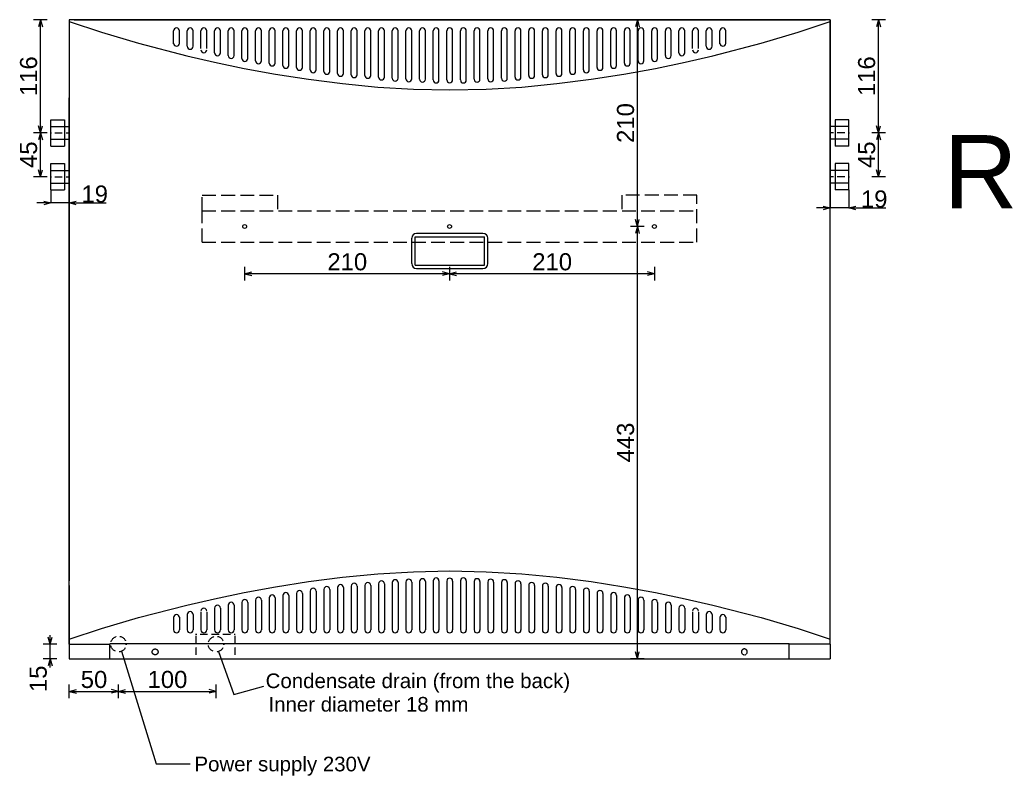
# Model space of a CAD drawing. Extents: x 9203 to 12394, y 1754 to 4522.
# Tile 3 of 5: x 9792 to 10801, y 2315 to 3091. Entities that reach past the tile are written whole.
import ezdxf

# ---------------------------------------------------------------- set-up
doc = ezdxf.new("R2010")
doc.units = 0
doc.header["$MEASUREMENT"] = 0
doc.linetypes.add('Achse', pattern=[11.5, 0, -4, 7.5, 0])
doc.linetypes.add('Hidden Line', pattern=[19.5611, 14.1111, -5.45])
for name, color, linetype in [('Desky', 7, 'Continuous'), ('Kóty délkové', 7, 'Continuous'), ('Nábytek a zařízení', 7, 'Continuous'), ('Oblouky a kružnice', 7, 'Continuous'), ('Popisky', 7, 'Continuous'), ('Střechy', 7, 'Continuous'), ('Textové bloky', 7, 'Continuous'), ('W_BETON_N2', 7, 'Continuous'), ('W_BETON_N4', 7, 'Continuous'), ('W_VERBLEND_N2', 7, 'Continuous'), ('Zdi', 7, 'Continuous'), ('Čáry', 7, 'Continuous')]:
    doc.layers.add(name, color=color, linetype=linetype)
doc.styles.add('GENERATED_STYLE_1', font='ARIAL.ttf')
doc.styles.get("Standard").update_dxf_attribs({"font": 'txt', "bigfont": 'BIGFONT.SHX'})
doc.dimstyles.new('Dimstyle_4D6', dxfattribs={"dimtxt": 17.5, "dimasz": 7.125, "dimexe": 0.18, "dimexo": 0, "dimgap": 0.09, "dimtad": 1, "dimdec": 0, "dimzin": 0, "dimdsep": 46, "dimtxsty": 'GENERATED_STYLE_1', "dimblk": 'ARROWHEAD_3', "dimblk1": 'ARROWHEAD_3', "dimblk2": 'ARROWHEAD_3', "dimcen": 0.09, "dimclrd": 7, "dimclre": 7, "dimclrt": 7, "dimazin": 0, "dimtfac": 1, "dimtdec": 4, "dimtmove": 0, "dimatfit": 0, "dimfxl": 1, "dimtolj": 1, "dimtzin": 0, "dimarcsym": 0})
doc.dimstyles.new('Dimstyle_703', dxfattribs={"dimtxt": 0.18, "dimasz": 9.12, "dimexe": 0.18, "dimexo": 0.0625, "dimgap": 0.09, "dimtad": 0, "dimtih": 1, "dimtoh": 1, "dimdec": 4, "dimzin": 0, "dimdsep": 46, "dimtxsty": 'Standard', "dimcen": 0.09, "dimadec": 0, "dimazin": 0, "dimtfac": 1, "dimtdec": 4, "dimtmove": 0, "dimatfit": 0, "dimldrblk": 'ARROWHEAD_5', "dimfxl": 1, "dimtolj": 1, "dimtzin": 0, "dimarcsym": 0})

# ---------------------------------------------------------------- blocks, each defined once
blk = doc.blocks.new('SPLINE_1', base_point=(9842.7, 3088.6))
at = {"layer": 'W_VERBLEND_N2', "color": 7, "linetype": 'Continuous'}
blk.add_lwpolyline([(9842.7, 3088.6), (9875.7, 3077.7), (9913.7, 3066.5), (9963.2, 3053.6), (9991.5, 3047.1), (10021.9, 3040.7), (10054.2, 3034.8), (10087.9, 3029.5), (10122.9, 3025.1), (10158.9, 3021.6), (10195.6, 3019.4), (10232.7, 3018.6), (10269.9, 3019.4), (10306.6, 3021.6), (10342.6, 3025.1), (10377.6, 3029.5), (10411.3, 3034.8), (10443.5, 3040.7), (10474, 3047.1), (10502.3, 3053.6), (10551.8, 3066.5), (10589.8, 3077.7), (10622.7, 3088.6)], dxfattribs=at)
blk = doc.blocks.new('SPLINE_2', base_point=(9842.7, 2455.6))
at = {"layer": 'W_VERBLEND_N2', "color": 7, "linetype": 'Continuous'}
blk.add_lwpolyline([(9842.7, 2455.6), (9875.7, 2466.5), (9913.7, 2477.7), (9963.2, 2490.6), (9991.5, 2497.1), (10021.9, 2503.5), (10054.2, 2509.4), (10087.9, 2514.7), (10122.9, 2519.1), (10158.9, 2522.6), (10195.6, 2524.8), (10232.7, 2525.6), (10269.9, 2524.8), (10306.6, 2522.6), (10342.6, 2519.1), (10377.6, 2514.7), (10411.3, 2509.4), (10443.5, 2503.5), (10474, 2497.1), (10502.3, 2490.6), (10551.8, 2477.7), (10589.8, 2466.5), (10622.7, 2455.6)], dxfattribs=at)
blk = doc.blocks.new('*D4')
at = {"layer": 'Kóty délkové', "color": 7, "linetype": 'Continuous'}
for p, q in [((10232.5, 2837.2), (10232.5, 2823.2)), ((10442.5, 2837.2), (10442.5, 2823.2)), ((10232.5, 2830.2), (10022.5, 2830.2)), ((10232.5, 2830.2), (10225.3, 2832.1)), ((10232.5, 2830.2), (10225.3, 2828.3)), ((10232.5, 2830.2), (10239.8, 2832.1)), ((10442.5, 2830.2), (10232.5, 2830.2)), ((10232.5, 2830.2), (10239.8, 2828.3)), ((10442.5, 2830.2), (10435.3, 2832.1)), ((10442.5, 2830.2), (10435.3, 2828.3))]:
    blk.add_line(p, q, dxfattribs=at)
at = {"layer": 'Kóty délkové', "color": 7, "style": 'GENERATED_STYLE_1', "oblique": 0}
blk.add_text('210', height=17.5, dxfattribs=at).set_placement((10317.3, 2833.7))
blk = doc.blocks.new('ARROWHEAD_3')
at = {"color": 0, "linetype": 'Continuous'}
blk.add_line((0, 0), (-1, 0), dxfattribs=at)
blk.add_lwpolyline([(-1, 0.2679), (0, 0), (-1, -0.2679)], dxfattribs=at)
blk = doc.blocks.new('*D6')
at = {"layer": 'Kóty délkové', "color": 7, "linetype": 'Continuous'}
for p, q in [((10022.5, 2837.2), (10022.5, 2823.2)), ((10022.5, 2830.2), (10029.8, 2832.1)), ((10232.5, 2830.2), (10022.5, 2830.2)), ((10022.5, 2830.2), (10029.8, 2828.3)), ((10232.5, 2830.2), (10225.3, 2832.1)), ((10232.5, 2830.2), (10225.3, 2828.3))]:
    blk.add_line(p, q, dxfattribs=at)
at = {"layer": 'Kóty délkové', "color": 7, "style": 'GENERATED_STYLE_1', "oblique": 0}
blk.add_text('210', height=17.5, dxfattribs=at).set_placement((10107.3, 2833.7))
blk = doc.blocks.new('*D17')
at = {"layer": 'Defpoints', "color": 0}
for p in [(9842.7, 3090.6), (9823.7, 2916.1), (9823.7, 2902.8)]:
    blk.add_point(p, dxfattribs=at)
at = {"layer": 'Kóty délkové', "color": 7, "linetype": 'Continuous', "lineweight": -2}
for p, q in [((9842.7, 3090.6), (9842.7, 2902.6)), ((9823.7, 2916.1), (9823.7, 2902.6)), ((9823.7, 2902.8), (9809.5, 2902.8)), ((9842.7, 2902.8), (9823.7, 2902.8)), ((9842.7, 2902.8), (9880.6, 2902.8)), ((9842.7, 2902.8), (9857, 2902.8))]:
    blk.add_line(p, q, dxfattribs=at)
at = {"layer": 'Kóty délkové', "color": 7, "lineweight": -2, "xscale": 7.124999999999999, "yscale": 7.124999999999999, "zscale": 7.124999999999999}
blk.add_blockref('ARROWHEAD_3', (9823.7, 2902.8), dxfattribs=at)
at = {"layer": 'Kóty délkové', "color": 7, "lineweight": -2, "xscale": 7.124999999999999, "yscale": 7.124999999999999, "zscale": 7.124999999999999, "rotation": 180}
blk.add_blockref('ARROWHEAD_3', (9842.7, 2902.8), dxfattribs=at)
at = {"layer": 'Kóty délkové', "color": 7, "linetype": 'Continuous', "insert": (9868.8, 2911.8), "char_height": 17.5, "attachment_point": 5, "style": 'GENERATED_STYLE_1'}
blk.add_mtext('\\A1;19', dxfattribs=at)
blk = doc.blocks.new('*D19')
at = {"layer": 'Kóty délkové', "color": 7, "linetype": 'Continuous'}
for p, q in [((9813.2, 2974.6), (9813.2, 3090.6)), ((9813.2, 2974.6), (9811.3, 2981.8)), ((9813.2, 2974.6), (9815.2, 2981.8)), ((9820.2, 2974.6), (9806.2, 2974.6)), ((9813.2, 2974.6), (9811.3, 2967.4)), ((9813.2, 2929.6), (9813.2, 2974.6)), ((9813.2, 2974.6), (9815.2, 2967.4)), ((9820.2, 2929.6), (9806.2, 2929.6)), ((9813.2, 2929.6), (9811.3, 2936.8)), ((9813.2, 2929.6), (9815.2, 2936.8))]:
    blk.add_line(p, q, dxfattribs=at)
at = {"layer": 'Kóty délkové', "color": 7, "style": 'GENERATED_STYLE_1', "oblique": 0}
blk.add_text('45', height=17.5, rotation=90, dxfattribs=at).set_placement((9809.7, 2938.6))
blk = doc.blocks.new('*D20')
at = {"layer": 'Kóty délkové', "color": 7, "linetype": 'Continuous'}
for p, q in [((9820.2, 3090.6), (9806.2, 3090.6)), ((9813.2, 3090.6), (9811.3, 3083.4)), ((9813.2, 2974.6), (9813.2, 3090.6)), ((9813.2, 3090.6), (9815.2, 3083.4)), ((9813.2, 2974.6), (9811.3, 2981.8)), ((9813.2, 2974.6), (9815.2, 2981.8))]:
    blk.add_line(p, q, dxfattribs=at)
at = {"layer": 'Kóty délkové', "color": 7, "style": 'GENERATED_STYLE_1', "oblique": 0}
blk.add_text('116', height=17.5, rotation=90, dxfattribs=at).set_placement((9809.7, 3012.3))
blk = doc.blocks.new('*D22')
at = {"layer": 'Kóty délkové', "color": 7, "linetype": 'Continuous'}
for p, q in [((10672.2, 2974.6), (10670.3, 2967.4)), ((10672.2, 2929.6), (10672.2, 2974.6)), ((10672.2, 2974.6), (10674.2, 2967.4)), ((10679.2, 2929.6), (10665.2, 2929.6)), ((10672.2, 2929.6), (10670.3, 2936.8)), ((10672.2, 2929.6), (10674.2, 2936.8))]:
    blk.add_line(p, q, dxfattribs=at)
at = {"layer": 'Kóty délkové', "color": 7, "style": 'GENERATED_STYLE_1', "oblique": 0}
blk.add_text('45', height=17.5, rotation=90, dxfattribs=at).set_placement((10668.7, 2938.6))
blk = doc.blocks.new('*D23')
at = {"layer": 'Kóty délkové', "color": 7, "linetype": 'Continuous'}
for p, q in [((10679.2, 3090.6), (10665.2, 3090.6)), ((10672.2, 3090.6), (10670.3, 3083.4)), ((10672.2, 2974.6), (10672.2, 3090.6)), ((10672.2, 3090.6), (10674.2, 3083.4)), ((10672.2, 2974.6), (10670.3, 2981.8)), ((10672.2, 2974.6), (10674.2, 2981.8)), ((10679.2, 2974.6), (10665.2, 2974.6)), ((10672.2, 2974.6), (10670.3, 2967.4)), ((10672.2, 2929.6), (10672.2, 2974.6)), ((10672.2, 2974.6), (10674.2, 2967.4))]:
    blk.add_line(p, q, dxfattribs=at)
at = {"layer": 'Kóty délkové', "color": 7, "style": 'GENERATED_STYLE_1', "oblique": 0}
blk.add_text('116', height=17.5, rotation=90, dxfattribs=at).set_placement((10668.7, 3012.3))
blk = doc.blocks.new('*D24')
at = {"layer": 'Defpoints', "color": 0}
for p in [(10622.7, 3090.6), (10641.7, 2916.1), (10622.7, 2897.7)]:
    blk.add_point(p, dxfattribs=at)
at = {"layer": 'Kóty délkové', "color": 7, "linetype": 'Continuous', "lineweight": -2}
for p, q in [((10622.7, 3090.6), (10622.7, 2897.5)), ((10641.7, 2916.1), (10641.7, 2897.5)), ((10622.7, 2897.7), (10608.5, 2897.7)), ((10641.7, 2897.7), (10622.7, 2897.7)), ((10641.7, 2897.7), (10679.6, 2897.7)), ((10641.7, 2897.7), (10656, 2897.7))]:
    blk.add_line(p, q, dxfattribs=at)
at = {"layer": 'Kóty délkové', "color": 7, "lineweight": -2, "xscale": 7.124999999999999, "yscale": 7.124999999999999, "zscale": 7.124999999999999}
blk.add_blockref('ARROWHEAD_3', (10622.7, 2897.7), dxfattribs=at)
at = {"layer": 'Kóty délkové', "color": 7, "lineweight": -2, "xscale": 7.124999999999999, "yscale": 7.124999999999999, "zscale": 7.124999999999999, "rotation": 180}
blk.add_blockref('ARROWHEAD_3', (10641.7, 2897.7), dxfattribs=at)
at = {"layer": 'Kóty délkové', "color": 7, "linetype": 'Continuous', "insert": (10667.8, 2906.7), "char_height": 17.5, "attachment_point": 5, "style": 'GENERATED_STYLE_1'}
blk.add_mtext('\\A1;19', dxfattribs=at)
blk = doc.blocks.new('*D36')
at = {"layer": 'Kóty délkové', "color": 7, "linetype": 'Continuous'}
for p, q in [((9823.1, 2450.6), (9821.2, 2457.8)), ((9823.1, 2450.6), (9823.1, 2459.7)), ((9823.1, 2450.6), (9825.1, 2457.8)), ((9830.1, 2450.6), (9816.1, 2450.6)), ((9823.1, 2435.6), (9823.1, 2450.6)), ((9830.1, 2435.6), (9816.1, 2435.6)), ((9823.1, 2435.6), (9821.2, 2428.4)), ((9823.1, 2426.5), (9823.1, 2435.6)), ((9823.1, 2435.6), (9825.1, 2428.4))]:
    blk.add_line(p, q, dxfattribs=at)
at = {"layer": 'Kóty délkové', "color": 7, "style": 'GENERATED_STYLE_1', "oblique": 0}
blk.add_text('15', height=17.5, rotation=90, dxfattribs=at).set_placement((9819.6, 2401.4))
blk = doc.blocks.new('*D38')
at = {"layer": 'Kóty délkové', "color": 7, "linetype": 'Continuous'}
for p, q in [((9842.7, 2395.1), (9842.7, 2409.1)), ((9842.7, 2402.1), (9850, 2404)), ((9842.7, 2402.1), (9893.2, 2402.1)), ((9842.7, 2402.1), (9850, 2400.2)), ((9893.2, 2402.1), (9886, 2404)), ((9893.2, 2402.1), (9886, 2400.2))]:
    blk.add_line(p, q, dxfattribs=at)
at = {"layer": 'Kóty délkové', "color": 7, "style": 'GENERATED_STYLE_1', "oblique": 0}
blk.add_text('50', height=17.5, dxfattribs=at).set_placement((9854.5, 2405.6))
blk = doc.blocks.new('*D39')
at = {"layer": 'Kóty délkové', "color": 7, "linetype": 'Continuous'}
for p, q in [((9842.7, 2402.1), (9893.2, 2402.1)), ((9893.2, 2402.1), (9886, 2404)), ((9893.2, 2402.1), (9886, 2400.2)), ((9893.2, 2395.1), (9893.2, 2409.1)), ((9893.2, 2402.1), (9900.5, 2404)), ((9893.2, 2402.1), (9993.2, 2402.1)), ((9893.2, 2402.1), (9900.5, 2400.2)), ((9993.2, 2402.1), (9986, 2404)), ((9993.2, 2402.1), (9986, 2400.2)), ((9993.2, 2395.1), (9993.2, 2409.1))]:
    blk.add_line(p, q, dxfattribs=at)
at = {"layer": 'Kóty délkové', "color": 7, "style": 'GENERATED_STYLE_1', "oblique": 0}
blk.add_text('100', height=17.5, dxfattribs=at).set_placement((9923, 2405.6))
blk = doc.blocks.new('*D41')
at = {"layer": 'Kóty délkové', "color": 7, "linetype": 'Continuous'}
for p, q in [((10425.1, 2878.6), (10425.1, 3090.6)), ((10432.1, 2878.6), (10418.1, 2878.6)), ((10425.1, 2878.6), (10423.2, 2885.8)), ((10425.1, 2878.6), (10423.2, 2871.4)), ((10425.1, 2878.6), (10427, 2885.8)), ((10425.1, 2435.6), (10425.1, 2878.6)), ((10425.1, 2878.6), (10427, 2871.4)), ((10425.1, 2435.6), (10423.2, 2442.8)), ((10425.1, 2435.6), (10427, 2442.8)), ((10432.1, 2435.6), (10418.1, 2435.6))]:
    blk.add_line(p, q, dxfattribs=at)
at = {"layer": 'Kóty délkové', "color": 7, "style": 'GENERATED_STYLE_1', "oblique": 0}
blk.add_text('443', height=17.5, rotation=90, dxfattribs=at).set_placement((10421.6, 2636.8))
blk = doc.blocks.new('*D42')
at = {"layer": 'Kóty délkové', "color": 7, "linetype": 'Continuous'}
for p, q in [((10432.1, 3090.6), (10418.1, 3090.6)), ((10425.1, 3090.6), (10423.2, 3083.4)), ((10425.1, 2878.6), (10425.1, 3090.6)), ((10425.1, 3090.6), (10427, 3083.4)), ((10425.1, 2878.6), (10423.2, 2885.8)), ((10425.1, 2878.6), (10427, 2885.8))]:
    blk.add_line(p, q, dxfattribs=at)
at = {"layer": 'Kóty délkové', "color": 7, "style": 'GENERATED_STYLE_1', "oblique": 0}
blk.add_text('210', height=17.5, rotation=90, dxfattribs=at).set_placement((10421.6, 2964.3))
blk = doc.blocks.new('ARROWHEAD_5')
at = {"color": 0, "linetype": 'Continuous'}
blk.add_line((0, 0), (-1, 0), dxfattribs=at)
blk.add_solid([(-1, 0.2679), (0, 0), (-1, -0.2679), (-1, 0.2679)], dxfattribs=at)
blk = doc.blocks.new('DIM_1', base_point=(10232.5, 2830.2))
at = {"layer": 'Kóty délkové', "color": 7, "linetype": 'Continuous'}
for p1, p2, picture, middle in [((10442.5, 2878.6), (10232.5, 2878.6), '*D4', (10324, 2842.4)), ((10232.5, 2878.6), (10022.5, 2878.6), '*D6', (10114, 2842.4))]:
    dim = blk.add_aligned_dim(p1=p1, p2=p2, distance=48.4, dimstyle='Dimstyle_4D6', dxfattribs=at)
    dim.commit()
    dim.dimension.update_dxf_attribs({"geometry": picture, "text_midpoint": middle})
blk = doc.blocks.new('DIM_9', base_point=(9813.2, 2974.6))
at = {"layer": 'Kóty délkové', "color": 7, "linetype": 'Continuous'}
dim = blk.add_aligned_dim(p1=(9823.7, 2929.6), p2=(9823.7, 2974.6), distance=10.5, dimstyle='Dimstyle_4D6', dxfattribs=at)
dim.commit()
dim.dimension.update_dxf_attribs({"geometry": '*D19', "text_midpoint": (9801, 2945.3), "text_rotation": 90})
dim = blk.add_linear_dim(base=(9813.2, 2974.6), p1=(9823.7, 2974.6), p2=(9842.7, 3090.6), angle=90, dimstyle='Dimstyle_4D6', dxfattribs=at)
dim.commit()
dim.dimension.update_dxf_attribs({"geometry": '*D20', "text_midpoint": (9801, 3019.1), "text_rotation": 90})
blk = doc.blocks.new('DIM_10', base_point=(10672.2, 2974.6))
at = {"layer": 'Kóty délkové', "color": 7, "linetype": 'Continuous'}
dim = blk.add_linear_dim(base=(10672.2, 2974.6), p1=(10641.7, 2974.6), p2=(10622.7, 3090.6), angle=90, dimstyle='Dimstyle_4D6', dxfattribs=at)
dim.commit()
dim.dimension.update_dxf_attribs({"geometry": '*D23', "text_midpoint": (10660, 3019.1), "text_rotation": 90})
dim = blk.add_aligned_dim(p1=(10641.7, 2929.6), p2=(10641.7, 2974.6), distance=-30.5, dimstyle='Dimstyle_4D6', dxfattribs=at)
dim.commit()
dim.dimension.update_dxf_attribs({"geometry": '*D22', "text_midpoint": (10660, 2945.3), "text_rotation": 90})
blk = doc.blocks.new('DIM_22', base_point=(9893.2, 2402.1))
at = {"layer": 'Kóty délkové', "color": 7, "linetype": 'Continuous'}
dim = blk.add_linear_dim(base=(9893.2174, 2402.0933), p1=(9842.7427, 2435.5996), p2=(9893.2174, 2450.5996), dimstyle='Dimstyle_4D6', dxfattribs=at)
dim.commit()
dim.dimension.update_dxf_attribs({"geometry": '*D38', "text_midpoint": (9861.2301, 2414.3433), "text_rotation": 360})
dim = blk.add_aligned_dim(p1=(9893.2, 2450.6), p2=(9993.2, 2450.6), distance=-48.5, dimstyle='Dimstyle_4D6', dxfattribs=at)
dim.commit()
dim.dimension.update_dxf_attribs({"geometry": '*D39', "text_midpoint": (9929.7, 2414.3)})
blk = doc.blocks.new('DIM_23', base_point=(10425.1, 2878.6))
at = {"layer": 'Kóty délkové', "color": 7, "linetype": 'Continuous'}
dim = blk.add_linear_dim(base=(10425.1, 2878.6), p1=(10622.7, 2435.6), p2=(10442.5, 2878.6), angle=90, dimstyle='Dimstyle_4D6', dxfattribs=at)
dim.commit()
dim.dimension.update_dxf_attribs({"geometry": '*D41', "text_midpoint": (10412.8, 2643.6), "text_rotation": 90})
dim = blk.add_linear_dim(base=(10425.1, 2878.6), p1=(10442.5, 2878.6), p2=(10622.7, 3090.6), angle=90, text='210', dimstyle='Dimstyle_4D6', dxfattribs=at)
dim.commit()
dim.dimension.update_dxf_attribs({"geometry": '*D42', "text_midpoint": (10412.8, 2984.6), "text_rotation": 90})

msp = doc.modelspace()

# ---------------------------------------------------------------- linework, layer by layer
at = {"layer": 'Desky', "color": 7, "linetype": 'Continuous'}
for p, q in [((9847.7, 3090.6), (10617.7, 3090.6)), ((9842.7, 2450.6), (9842.7, 2455.6)), ((10622.7, 2450.6), (10622.7, 2455.6)), ((9842.7, 2450.6), (9884.3, 2450.6)), ((10580.7, 2450.7), (10622.7, 2450.7))]:
    msp.add_line(p, q, dxfattribs=at)
at = {"layer": 'Nábytek a zařízení', "color": 7, "linetype": 'Continuous'}
for p, q in [((10580.7, 2450.7), (9884.3, 2450.7)), ((9967.7, 2435.6), (9968.1, 2435.6)), ((9968.1, 2435.6), (9969.3, 2435.6)), ((9969.3, 2435.6), (9971.1, 2435.6)), ((9971.1, 2435.6), (9973.6, 2435.6)), ((9973.6, 2435.6), (9976.7, 2435.6)), ((9976.7, 2435.6), (9980.2, 2435.6)), ((9980.2, 2435.6), (9984.2, 2435.6)), ((9984.2, 2435.6), (9988.4, 2435.6)), ((9988.4, 2435.6), (9992.7, 2435.6)), ((9992.7, 2435.6), (9997.1, 2435.6)), ((9997.1, 2435.6), (10001.3, 2435.6)), ((10001.3, 2435.6), (10005.2, 2435.6)), ((10005.2, 2435.6), (10008.8, 2435.6)), ((10008.8, 2435.6), (10011.9, 2435.6)), ((10011.9, 2435.6), (10014.4, 2435.6)), ((10014.4, 2435.6), (10016.2, 2435.6)), ((10016.2, 2435.6), (10017.4, 2435.6)), ((10017.4, 2435.6), (10017.7, 2435.6))]:
    msp.add_line(p, q, dxfattribs=at)
at = {"layer": 'Oblouky a kružnice', "color": 7, "linetype": 'Continuous'}
for centre in [(10022.5, 2878.6), (10232.5, 2878.6), (10442.5, 2878.6)]:
    msp.add_circle(centre, 2, dxfattribs=at)
at = {"layer": 'Oblouky a kružnice', "color": 7, "linetype": 'Achse'}
for centre in [(9893.2, 2450.6), (9993.2, 2450.6)]:
    msp.add_circle(centre, 8, dxfattribs=at)
at = {"layer": 'Střechy', "color": 7, "linetype": 'Continuous'}
for p, q in [((10622.7, 3090.6), (9842.7, 3090.6)), ((9842.7, 3090.6), (9842.7, 3010.6)), ((10622.7, 3010.6), (10622.7, 3090.6)), ((9842.7, 3003.5), (9842.7, 3010.6)), ((10622.7, 3003.5), (10622.7, 3010.6))]:
    msp.add_line(p, q, dxfattribs=at)
at = {"layer": 'W_BETON_N2', "color": 7, "linetype": 'Continuous'}
for p, q in [((9949.7, 3065.9), (9949.7, 3079.3)), ((9955.7, 3065.9), (9955.7, 3079.1)), ((9963.7, 3063.3), (9963.7, 3079.3)), ((9969.7, 3063.3), (9969.7, 3079.1)), ((9977.7, 3061), (9977.7, 3079.3)), ((9983.7, 3061), (9983.7, 3079.1)), ((9991.7, 3056.7), (9991.7, 3079.3)), ((9997.7, 3056.7), (9997.7, 3079.1)), ((10005.7, 3053.8), (10005.7, 3079.3)), ((10011.7, 3053.8), (10011.7, 3079.1)), ((10019.7, 3050.9), (10019.7, 3079.3)), ((10025.7, 3050.9), (10025.7, 3079.1)), ((10033.7, 3048.5), (10033.7, 3079.3)), ((10039.7, 3048.5), (10039.7, 3079.1)), ((10047.7, 3046.2), (10047.7, 3079.3)), ((10053.7, 3046.2), (10053.7, 3079.1)), ((10061.7, 3043.8), (10061.7, 3079.3)), ((10067.7, 3043.8), (10067.7, 3079.1)), ((10075.7, 3041.7), (10075.7, 3079.3)), ((10081.7, 3041.7), (10081.7, 3079.1)), ((10089.7, 3039.3), (10089.7, 3079.3)), ((10095.7, 3039.3), (10095.7, 3079.1)), ((10103.7, 3037.6), (10103.7, 3079.3)), ((10109.7, 3037.6), (10109.7, 3079.1)), ((10117.7, 3035.6), (10117.7, 3079.3)), ((10123.7, 3035.6), (10123.7, 3079.1)), ((10131.7, 3034.2), (10131.7, 3079.3)), ((10137.7, 3034.2), (10137.7, 3079.1)), ((10145.7, 3033.5), (10145.7, 3079.3)), ((10151.7, 3033.5), (10151.7, 3079.1)), ((10159.7, 3031.8), (10159.7, 3079.3)), ((10165.7, 3031.8), (10165.7, 3079.1)), ((10173.7, 3030.6), (10173.7, 3079.3)), ((10179.7, 3030.6), (10179.7, 3079.1)), ((10187.7, 3030), (10187.7, 3079.3)), ((10193.7, 3030), (10193.7, 3079.1)), ((10201.7, 3029.6), (10201.7, 3079.3)), ((10207.7, 3029.6), (10207.7, 3079.1)), ((10215.7, 3028.8), (10215.7, 3079.3)), ((10221.7, 3028.8), (10221.7, 3079.1)), ((10229.7, 3029), (10229.7, 3079.3)), ((10235.7, 3029), (10235.7, 3079.1)), ((10243.7, 3028.8), (10243.7, 3079.1)), ((10249.7, 3028.8), (10249.7, 3079.3)), ((10257.7, 3029.6), (10257.7, 3079.1)), ((10263.7, 3029.6), (10263.7, 3079.3)), ((10271.7, 3030), (10271.7, 3079.1)), ((10277.7, 3030), (10277.7, 3079.3)), ((10285.7, 3030.6), (10285.7, 3079.1)), ((10291.7, 3030.6), (10291.7, 3079.3)), ((10299.7, 3031.8), (10299.7, 3079.1)), ((10305.7, 3031.8), (10305.7, 3079.3)), ((10313.7, 3033.5), (10313.7, 3079.1)), ((10319.7, 3033.5), (10319.7, 3079.3)), ((10327.7, 3034.2), (10327.7, 3079.1)), ((10333.7, 3034.2), (10333.7, 3079.3)), ((10341.7, 3035.6), (10341.7, 3079.1)), ((10347.7, 3035.6), (10347.7, 3079.3)), ((10355.7, 3037.6), (10355.7, 3079.1)), ((10361.7, 3037.6), (10361.7, 3079.3)), ((10369.7, 3039.3), (10369.7, 3079.1)), ((10375.7, 3039.3), (10375.7, 3079.3)), ((10383.7, 3041.7), (10383.7, 3079.1)), ((10389.7, 3041.7), (10389.7, 3079.3)), ((10397.7, 3043.8), (10397.7, 3079.1)), ((10403.7, 3043.8), (10403.7, 3079.3)), ((10411.7, 3046.2), (10411.7, 3079.1)), ((10417.7, 3046.2), (10417.7, 3079.3)), ((10425.7, 3048.5), (10425.7, 3079.1)), ((10431.7, 3048.5), (10431.7, 3079.3)), ((10439.7, 3050.9), (10439.7, 3079.1)), ((10445.7, 3050.9), (10445.7, 3079.3)), ((10453.7, 3053.8), (10453.7, 3079.1)), ((10459.7, 3053.8), (10459.7, 3079.3)), ((10467.7, 3056.7), (10467.7, 3079.1)), ((10473.7, 3056.7), (10473.7, 3079.3)), ((10481.7, 3061), (10481.7, 3079.1)), ((10487.7, 3061), (10487.7, 3079.3)), ((10495.7, 3063.3), (10495.7, 3079.1)), ((10501.7, 3063.3), (10501.7, 3079.3)), ((10509.7, 3065.9), (10509.7, 3079.1)), ((10515.7, 3065.9), (10515.7, 3079.3)), ((10193.7, 2840.6), (10193.7, 2866.6)), ((10197.2, 2868.1), (10268.2, 2868.1)), ((10197.2, 2839.1), (10197.2, 2868.1)), ((10266.7, 2871.6), (10198.7, 2871.6)), ((10268.2, 2839.1), (10268.2, 2868.1)), ((10271.7, 2840.6), (10271.7, 2866.6)), ((10197.2, 2839.1), (10268.2, 2839.1)), ((10198.7, 2835.6), (10266.7, 2835.6)), ((10173.7, 2513.6), (10173.7, 2464.9)), ((10179.7, 2513.6), (10179.7, 2465.1)), ((10187.7, 2514.2), (10187.7, 2464.9)), ((10193.7, 2514.2), (10193.7, 2465.1)), ((10201.7, 2514.6), (10201.7, 2464.9)), ((10207.7, 2514.6), (10207.7, 2465.1)), ((10215.7, 2515.4), (10215.7, 2464.9)), ((10221.7, 2515.4), (10221.7, 2465.1)), ((10229.7, 2515.2), (10229.7, 2464.9)), ((10235.7, 2515.2), (10235.7, 2465.1)), ((10243.7, 2515.4), (10243.7, 2465.1)), ((10249.7, 2515.4), (10249.7, 2464.9)), ((10257.7, 2514.6), (10257.7, 2465.1)), ((10263.7, 2514.6), (10263.7, 2464.9)), ((10271.7, 2514.2), (10271.7, 2465.1)), ((10277.7, 2514.2), (10277.7, 2464.9)), ((10285.7, 2513.6), (10285.7, 2465.1)), ((10291.7, 2513.6), (10291.7, 2464.9)), ((10089.7, 2504.9), (10089.7, 2464.9)), ((10095.7, 2504.9), (10095.7, 2465.1)), ((10103.7, 2506.6), (10103.7, 2464.9)), ((10109.7, 2506.6), (10109.7, 2465.1)), ((10117.7, 2508.6), (10117.7, 2464.9)), ((10123.7, 2508.6), (10123.7, 2465.1)), ((10131.7, 2510), (10131.7, 2464.9)), ((10137.7, 2510), (10137.7, 2465.1)), ((10145.7, 2510.7), (10145.7, 2464.9)), ((10151.7, 2510.7), (10151.7, 2465.1)), ((10159.7, 2512.4), (10159.7, 2464.9)), ((10165.7, 2512.4), (10165.7, 2465.1)), ((10299.7, 2512.4), (10299.7, 2465.1)), ((10305.7, 2512.4), (10305.7, 2464.9)), ((10313.7, 2510.7), (10313.7, 2465.1)), ((10319.7, 2510.7), (10319.7, 2464.9)), ((10327.7, 2510), (10327.7, 2465.1)), ((10333.7, 2510), (10333.7, 2464.9)), ((10341.7, 2508.6), (10341.7, 2465.1)), ((10347.7, 2508.6), (10347.7, 2464.9)), ((10355.7, 2506.6), (10355.7, 2465.1)), ((10361.7, 2506.6), (10361.7, 2464.9)), ((10369.7, 2504.9), (10369.7, 2465.1)), ((10375.7, 2504.9), (10375.7, 2464.9)), ((10019.7, 2493.3), (10019.7, 2464.9)), ((10025.7, 2493.3), (10025.7, 2465.1)), ((10033.7, 2495.7), (10033.7, 2464.9)), ((10039.7, 2495.7), (10039.7, 2465.1)), ((10047.7, 2498), (10047.7, 2464.9)), ((10053.7, 2498), (10053.7, 2465.1)), ((10061.7, 2500.4), (10061.7, 2464.9)), ((10067.7, 2500.4), (10067.7, 2465.1)), ((10075.7, 2502.5), (10075.7, 2464.9)), ((10081.7, 2502.5), (10081.7, 2465.1)), ((10383.7, 2502.5), (10383.7, 2465.1)), ((10389.7, 2502.5), (10389.7, 2464.9)), ((10397.7, 2500.4), (10397.7, 2465.1)), ((10403.7, 2500.4), (10403.7, 2464.9)), ((10411.7, 2498), (10411.7, 2465.1)), ((10417.7, 2498), (10417.7, 2464.9)), ((10425.7, 2495.7), (10425.7, 2465.1)), ((10431.7, 2495.7), (10431.7, 2464.9)), ((10439.7, 2493.3), (10439.7, 2465.1)), ((10445.7, 2493.3), (10445.7, 2464.9)), ((9977.7, 2483.2), (9977.7, 2464.9)), ((9983.7, 2483.2), (9983.7, 2465.1)), ((9991.7, 2487.5), (9991.7, 2464.9)), ((9997.7, 2487.5), (9997.7, 2465.1)), ((10005.7, 2490.4), (10005.7, 2464.9)), ((10011.7, 2490.4), (10011.7, 2465.1)), ((10453.7, 2490.4), (10453.7, 2465.1)), ((10459.7, 2490.4), (10459.7, 2464.9)), ((10467.7, 2487.5), (10467.7, 2465.1)), ((10473.7, 2487.5), (10473.7, 2464.9)), ((10481.7, 2483.2), (10481.7, 2465.1)), ((10487.7, 2483.2), (10487.7, 2464.9)), ((9949.7, 2478.3), (9949.7, 2464.9)), ((9955.7, 2478.3), (9955.7, 2465.1)), ((9963.7, 2480.9), (9963.7, 2464.9)), ((9969.7, 2480.9), (9969.7, 2465.1)), ((10495.7, 2480.9), (10495.7, 2465.1)), ((10501.7, 2480.9), (10501.7, 2464.9)), ((10509.7, 2478.3), (10509.7, 2465.1)), ((10515.7, 2478.3), (10515.7, 2464.9))]:
    msp.add_line(p, q, dxfattribs=at)
at = {"layer": 'W_BETON_N4', "color": 7, "linetype": 'Continuous'}
for centre, radius, start, end in [((9952.7, 3079.1), 3, 0, 180), ((9966.7, 3079.1), 3, 0, 180), ((9980.7, 3079.1), 3, 0, 180), ((9994.7, 3079.1), 3, 0, 180), ((10008.7, 3079.1), 3, 0, 180), ((10022.7, 3079.1), 3, 0, 180), ((10036.7, 3079.1), 3, 0, 180), ((10050.7, 3079.1), 3, 0, 180), ((10064.7, 3079.1), 3, 0, 180), ((10078.7, 3079.1), 3, 0, 180), ((10092.7, 3079.1), 3, 0, 180), ((10106.7, 3079.1), 3, 0, 180), ((10120.7, 3079.1), 3, 0, 180), ((10134.7, 3079.1), 3, 0, 180), ((10148.7, 3079.1), 3, 0, 180), ((10162.7, 3079.1), 3, 0, 180), ((10176.7, 3079.1), 3, 0, 180), ((10190.7, 3079.1), 3, 0, 180), ((10204.7, 3079.1), 3, 0, 180), ((10218.7, 3079.1), 3, 0, 180), ((10232.7, 3079.1), 3, 0, 180), ((10246.7, 3079.1), 3, 0, 180), ((10260.7, 3079.1), 3, 0, 180), ((10274.7, 3079.1), 3, 0, 180), ((10288.7, 3079.1), 3, 0, 180), ((10302.7, 3079.1), 3, 0, 180), ((10316.7, 3079.1), 3, 0, 180), ((10330.7, 3079.1), 3, 0, 180), ((10344.7, 3079.1), 3, 0, 180), ((10358.7, 3079.1), 3, 0, 180), ((10372.7, 3079.1), 3, 0, 180), ((10386.7, 3079.1), 3, 0, 180), ((10400.7, 3079.1), 3, 0, 180), ((10414.7, 3079.1), 3, 0, 180), ((10428.7, 3079.1), 3, 0, 180), ((10442.7, 3079.1), 3, 0, 180), ((10456.7, 3079.1), 3, 0, 180), ((10470.7, 3079.1), 3, 0, 180), ((10484.7, 3079.1), 3, 0, 180), ((10498.7, 3079.1), 3, 0, 180), ((10512.7, 3079.1), 3, 0, 180), ((9952.7, 3066.4), 3, 180, 0), ((9966.7, 3063.3), 3, 180, 0), ((9980.7, 3059.8), 3, 180, 0), ((10484.7, 3059.8), 3, 180, 0), ((10498.7, 3063.3), 3, 180, 0), ((10512.7, 3066.4), 3, 180, 0), ((9994.7, 3056.7), 3, 180, 0), ((10008.7, 3053.8), 3, 180, 0), ((10022.7, 3050.9), 3, 180, 0), ((10036.7, 3048.5), 3, 180, 0), ((10428.7, 3048.5), 3, 180, 0), ((10442.7, 3050.9), 3, 180, 0), ((10456.7, 3053.8), 3, 180, 0), ((10470.7, 3056.7), 3, 180, 0), ((10050.7, 3046.2), 3, 180, 0), ((10064.7, 3043.8), 3, 180, 0), ((10078.7, 3041.7), 3, 180, 0), ((10092.7, 3039.3), 3, 180, 0), ((10372.7, 3039.3), 3, 180, 0), ((10386.7, 3041.7), 3, 180, 0), ((10400.7, 3043.8), 3, 180, 0), ((10414.7, 3046.2), 3, 180, 0), ((10106.7, 3037.6), 3, 180, 0), ((10120.7, 3035.6), 3, 180, 0), ((10134.7, 3034.2), 3, 180, 0), ((10148.7, 3033.5), 3, 180, 0), ((10162.7, 3031.8), 3, 180, 0), ((10176.7, 3030.6), 3, 180, 0), ((10190.7, 3030), 3, 180, 0), ((10204.7, 3029.6), 3, 180, 0), ((10218.7, 3028.8), 3, 180, 0), ((10232.7, 3029), 3, 180, 0), ((10246.7, 3028.8), 3, 180, 0), ((10260.7, 3029.6), 3, 180, 0), ((10274.7, 3030), 3, 180, 0), ((10288.7, 3030.6), 3, 180, 0), ((10302.7, 3031.8), 3, 180, 0), ((10316.7, 3033.5), 3, 180, 0), ((10330.7, 3034.2), 3, 180, 0), ((10344.7, 3035.6), 3, 180, 0), ((10358.7, 3037.6), 3, 180, 0), ((10198.7, 2866.6), 5, 90, 180), ((10266.7, 2866.6), 5, 0, 90), ((10198.7, 2840.6), 5, 180, 270), ((10266.7, 2840.6), 5, 270, 0), ((10148.7, 2510.7), 3, 0, 180), ((10162.7, 2512.4), 3, 0, 180), ((10176.7, 2513.6), 3, 0, 180), ((10190.7, 2514.2), 3, 0, 180), ((10204.7, 2514.6), 3, 0, 180), ((10218.7, 2515.4), 3, 0, 180), ((10232.7, 2515.2), 3, 0, 180), ((10246.7, 2515.4), 3, 0, 180), ((10260.7, 2514.6), 3, 0, 180), ((10274.7, 2514.2), 3, 0, 180), ((10288.7, 2513.6), 3, 0, 180), ((10302.7, 2512.4), 3, 0, 180), ((10316.7, 2510.7), 3, 0, 180), ((10064.7, 2500.4), 3, 0, 180), ((10078.7, 2502.5), 3, 0, 180), ((10092.7, 2504.9), 3, 0, 180), ((10106.7, 2506.6), 3, 0, 180), ((10120.7, 2508.6), 3, 0, 180), ((10134.7, 2510), 3, 0, 180), ((10330.7, 2510), 3, 0, 180), ((10344.7, 2508.6), 3, 0, 180), ((10358.7, 2506.6), 3, 0, 180), ((10372.7, 2504.9), 3, 0, 180), ((10386.7, 2502.5), 3, 0, 180), ((10400.7, 2500.4), 3, 0, 180), ((10008.7, 2490.4), 3, 0, 180), ((10022.7, 2493.3), 3, 0, 180), ((10036.7, 2495.7), 3, 0, 180), ((10050.7, 2498), 3, 0, 180), ((10414.7, 2498), 3, 0, 180), ((10428.7, 2495.7), 3, 0, 180), ((10442.7, 2493.3), 3, 0, 180), ((10456.7, 2490.4), 3, 0, 180), ((9966.7, 2480.9), 3, 0, 180), ((9980.7, 2484.4), 3, 0, 180), ((9994.7, 2487.5), 3, 0, 180), ((10470.7, 2487.5), 3, 0, 180), ((10484.7, 2484.4), 3, 0, 180), ((10498.7, 2480.9), 3, 0, 180), ((9952.7, 2477.8), 3, 0, 180), ((10512.7, 2477.8), 3, 0, 180), ((9952.7, 2465.1), 3, 180, 0), ((9966.7, 2465.1), 3, 180, 0), ((9980.7, 2465.1), 3, 180, 0), ((9994.7, 2465.1), 3, 180, 0), ((10008.7, 2465.1), 3, 180, 0), ((10022.7, 2465.1), 3, 180, 0), ((10036.7, 2465.1), 3, 180, 0), ((10050.7, 2465.1), 3, 180, 0), ((10064.7, 2465.1), 3, 180, 0), ((10078.7, 2465.1), 3, 180, 0), ((10092.7, 2465.1), 3, 180, 0), ((10106.7, 2465.1), 3, 180, 0), ((10120.7, 2465.1), 3, 180, 0), ((10134.7, 2465.1), 3, 180, 0), ((10148.7, 2465.1), 3, 180, 0), ((10162.7, 2465.1), 3, 180, 0), ((10176.7, 2465.1), 3, 180, 0), ((10190.7, 2465.1), 3, 180, 0), ((10204.7, 2465.1), 3, 180, 0), ((10218.7, 2465.1), 3, 180, 0), ((10232.7, 2465.1), 3, 180, 0), ((10246.7, 2465.1), 3, 180, 0), ((10260.7, 2465.1), 3, 180, 0), ((10274.7, 2465.1), 3, 180, 0), ((10288.7, 2465.1), 3, 180, 0), ((10302.7, 2465.1), 3, 180, 0), ((10316.7, 2465.1), 3, 180, 0), ((10330.7, 2465.1), 3, 180, 0), ((10344.7, 2465.1), 3, 180, 0), ((10358.7, 2465.1), 3, 180, 0), ((10372.7, 2465.1), 3, 180, 0), ((10386.7, 2465.1), 3, 180, 0), ((10400.7, 2465.1), 3, 180, 0), ((10414.7, 2465.1), 3, 180, 0), ((10428.7, 2465.1), 3, 180, 0), ((10442.7, 2465.1), 3, 180, 0), ((10456.7, 2465.1), 3, 180, 0), ((10470.7, 2465.1), 3, 180, 0), ((10484.7, 2465.1), 3, 180, 0), ((10498.7, 2465.1), 3, 180, 0), ((10512.7, 2465.1), 3, 180, 0)]:
    msp.add_arc(centre, radius, start, end, dxfattribs=at)
at = {"layer": 'Zdi', "color": 7, "linetype": 'Continuous'}
for p, q in [((9847.7, 3090.6), (9842.7, 3090.6)), ((10597.7, 3090.6), (9867.7, 3090.6)), ((10622.7, 3090.6), (10617.7, 3090.6)), ((9842.7, 3010.6), (9842.7, 2515.6)), ((10622.7, 2515.6), (10622.7, 3010.6)), ((9842.7, 2455.6), (9842.7, 3003.5)), ((10622.7, 2455.6), (10622.7, 3003.5)), ((9842.7, 2510.6), (9842.7, 2450.6)), ((10622.7, 2450.6), (10622.7, 2510.6)), ((9842.7, 2450.6), (9842.7, 2435.6)), ((9884.3, 2435.6), (9884.3, 2450.6)), ((9927.7, 2442.6), (9927.8, 2442.9)), ((9927.8, 2442.3), (9927.7, 2442.6)), ((9927.8, 2443.4), (9927.9, 2443.6)), ((9927.8, 2443.1), (9927.8, 2443.4)), ((9927.8, 2442.9), (9927.8, 2443.1)), ((9927.9, 2443.6), (9928, 2443.9)), ((9928, 2443.9), (9928.1, 2444.1)), ((9928.1, 2444.1), (9928.3, 2444.3)), ((9928.3, 2444.3), (9928.4, 2444.5)), ((9928.4, 2444.5), (9928.6, 2444.7)), ((9928.6, 2444.7), (9928.8, 2444.9)), ((9928.8, 2444.9), (9929, 2445.1)), ((9929, 2445.1), (9929.2, 2445.2)), ((9929.2, 2445.2), (9929.5, 2445.3)), ((9929.5, 2445.3), (9929.7, 2445.4)), ((9929.7, 2445.4), (9930, 2445.5)), ((9930, 2445.5), (9930.2, 2445.6)), ((9930.2, 2445.6), (9930.5, 2445.6)), ((9930.5, 2445.6), (9930.7, 2445.6)), ((9930.7, 2445.6), (9931, 2445.6)), ((9931, 2445.6), (9931.3, 2445.6)), ((9931.3, 2445.6), (9931.5, 2445.5)), ((9931.5, 2445.5), (9931.8, 2445.4)), ((9931.8, 2445.4), (9932, 2445.3)), ((9932, 2445.3), (9932.2, 2445.2)), ((9932.2, 2445.2), (9932.5, 2445.1)), ((9932.5, 2445.1), (9932.7, 2444.9)), ((9932.7, 2444.9), (9932.9, 2444.7)), ((9932.9, 2444.7), (9933, 2444.5)), ((9933, 2444.5), (9933.2, 2444.3)), ((9933.2, 2444.3), (9933.3, 2444.1)), ((9933.3, 2444.1), (9933.5, 2443.9)), ((9933.5, 2443.9), (9933.6, 2443.6)), ((9933.6, 2443.6), (9933.6, 2443.4)), ((9933.6, 2443.4), (9933.7, 2443.1)), ((9933.7, 2443.1), (9933.7, 2442.9)), ((9933.7, 2442.9), (9933.7, 2442.6)), ((9933.7, 2442.6), (9933.7, 2442.3)), ((10531.8, 2442.9), (10531.7, 2442.6)), ((10531.7, 2442.6), (10531.8, 2442.3)), ((10531.9, 2443.6), (10531.8, 2443.4)), ((10531.8, 2443.4), (10531.8, 2443.1)), ((10531.8, 2443.1), (10531.8, 2442.9)), ((10532, 2443.9), (10531.9, 2443.6)), ((10532.1, 2444.1), (10532, 2443.9)), ((10532.3, 2444.3), (10532.1, 2444.1)), ((10532.4, 2444.5), (10532.3, 2444.3)), ((10532.6, 2444.7), (10532.4, 2444.5)), ((10532.8, 2444.9), (10532.6, 2444.7)), ((10533, 2445.1), (10532.8, 2444.9)), ((10533.2, 2445.2), (10533, 2445.1)), ((10533.5, 2445.3), (10533.2, 2445.2)), ((10533.7, 2445.4), (10533.5, 2445.3)), ((10534, 2445.5), (10533.7, 2445.4)), ((10534.2, 2445.6), (10534, 2445.5)), ((10534.5, 2445.6), (10534.2, 2445.6)), ((10534.7, 2445.6), (10534.5, 2445.6)), ((10535, 2445.6), (10534.7, 2445.6)), ((10535.3, 2445.6), (10535, 2445.6)), ((10535.5, 2445.5), (10535.3, 2445.6)), ((10535.8, 2445.4), (10535.5, 2445.5)), ((10536, 2445.3), (10535.8, 2445.4)), ((10536.2, 2445.2), (10536, 2445.3)), ((10536.5, 2445.1), (10536.2, 2445.2)), ((10536.7, 2444.9), (10536.5, 2445.1)), ((10536.9, 2444.7), (10536.7, 2444.9)), ((10537, 2444.5), (10536.9, 2444.7)), ((10537.2, 2444.3), (10537, 2444.5)), ((10537.3, 2444.1), (10537.2, 2444.3)), ((10537.5, 2443.9), (10537.3, 2444.1)), ((10537.6, 2443.6), (10537.5, 2443.9)), ((10537.6, 2443.4), (10537.6, 2443.6)), ((10537.7, 2443.1), (10537.6, 2443.4)), ((10537.7, 2442.9), (10537.7, 2443.1)), ((10537.7, 2442.6), (10537.7, 2442.9)), ((10537.7, 2442.3), (10537.7, 2442.6)), ((10580.7, 2435.6), (10580.7, 2450.6)), ((10622.7, 2450.6), (10622.7, 2435.6)), ((9842.7, 2435.6), (9867.7, 2435.6)), ((9867.7, 2435.6), (9967.7, 2435.6)), ((9927.8, 2442.1), (9927.8, 2442.3)), ((9927.8, 2441.8), (9927.8, 2442.1)), ((9927.9, 2441.6), (9927.8, 2441.8)), ((9928, 2441.3), (9927.9, 2441.6)), ((9928.1, 2441.1), (9928, 2441.3)), ((9928.3, 2440.9), (9928.1, 2441.1)), ((9928.4, 2440.7), (9928.3, 2440.9)), ((9928.6, 2440.5), (9928.4, 2440.7)), ((9928.8, 2440.3), (9928.6, 2440.5)), ((9929, 2440.1), (9928.8, 2440.3)), ((9929.2, 2440), (9929, 2440.1)), ((9929.5, 2439.9), (9929.2, 2440)), ((9929.7, 2439.8), (9929.5, 2439.9)), ((9930, 2439.7), (9929.7, 2439.8)), ((9930.2, 2439.6), (9930, 2439.7)), ((9930.5, 2439.6), (9930.2, 2439.6)), ((9930.7, 2439.6), (9930.5, 2439.6)), ((9931, 2439.6), (9930.7, 2439.6)), ((9931.3, 2439.6), (9931, 2439.6)), ((9931.5, 2439.7), (9931.3, 2439.6)), ((9931.8, 2439.8), (9931.5, 2439.7)), ((9932, 2439.9), (9931.8, 2439.8)), ((9932.2, 2440), (9932, 2439.9)), ((9932.5, 2440.1), (9932.2, 2440)), ((9932.7, 2440.3), (9932.5, 2440.1)), ((9932.9, 2440.5), (9932.7, 2440.3)), ((9933, 2440.7), (9932.9, 2440.5)), ((9933.2, 2440.9), (9933, 2440.7)), ((9933.3, 2441.1), (9933.2, 2440.9)), ((9933.5, 2441.3), (9933.3, 2441.1)), ((9933.6, 2441.6), (9933.5, 2441.3)), ((9933.7, 2442.1), (9933.6, 2441.8)), ((9933.6, 2441.8), (9933.6, 2441.6)), ((9933.7, 2442.3), (9933.7, 2442.1)), ((10017.7, 2435.6), (10597.7, 2435.6)), ((10531.8, 2442.3), (10531.8, 2442.1)), ((10531.8, 2442.1), (10531.8, 2441.8)), ((10531.8, 2441.8), (10531.9, 2441.6)), ((10531.9, 2441.6), (10532, 2441.3)), ((10532.1, 2441.1), (10532.3, 2440.9)), ((10532.3, 2440.9), (10532.4, 2440.7)), ((10532.4, 2440.7), (10532.6, 2440.5)), ((10532.8, 2440.3), (10533, 2440.1)), ((10533, 2440.1), (10533.2, 2440)), ((10533.5, 2439.9), (10533.7, 2439.8)), ((10533.7, 2439.8), (10534, 2439.7)), ((10534.2, 2439.6), (10534.5, 2439.6)), ((10534.7, 2439.6), (10535, 2439.6)), ((10535.3, 2439.6), (10535.5, 2439.7)), ((10535.8, 2439.8), (10536, 2439.9)), ((10536, 2439.9), (10536.2, 2440)), ((10536.5, 2440.1), (10536.7, 2440.3)), ((10536.7, 2440.3), (10536.9, 2440.5)), ((10537, 2440.7), (10537.2, 2440.9)), ((10537.2, 2440.9), (10537.3, 2441.1)), ((10537.3, 2441.1), (10537.5, 2441.3)), ((10537.6, 2441.8), (10537.7, 2442.1)), ((10537.6, 2441.6), (10537.6, 2441.8)), ((10537.7, 2442.1), (10537.7, 2442.3)), ((10597.7, 2435.6), (10622.7, 2435.6))]:
    msp.add_line(p, q, dxfattribs=at)
at = {"layer": 'Čáry', "color": 1, "linetype": 'Continuous'}
for p, q in [((9823.7, 2961.1), (9823.7, 2988.1)), ((9823.7, 2988.1), (9837.7, 2988.1)), ((9837.7, 2988.1), (9837.7, 2961.1)), ((10641.7, 2988.1), (10627.7, 2988.1)), ((10627.7, 2988.1), (10627.7, 2961.1)), ((10641.7, 2961.1), (10641.7, 2988.1)), ((9823.7, 2981.1), (9842.7, 2981.1)), ((10641.7, 2981.1), (10622.7, 2981.1)), ((9823.7, 2968.1), (9842.7, 2968.1)), ((10641.7, 2968.1), (10622.7, 2968.1)), ((9823.7, 2961.1), (9837.7, 2961.1)), ((10641.7, 2961.1), (10627.7, 2961.1)), ((9823.7, 2916.1), (9823.7, 2943.1)), ((9823.7, 2943.1), (9837.7, 2943.1)), ((9837.7, 2943.1), (9837.7, 2916.1)), ((10622.7, 2940.2), (10622.7, 2929.2)), ((10641.7, 2943.1), (10627.7, 2943.1)), ((10627.7, 2943.1), (10627.7, 2916.1)), ((10641.7, 2916.1), (10641.7, 2943.1)), ((9823.7, 2936.1), (9842.7, 2936.1)), ((10641.7, 2936.1), (10622.7, 2936.1)), ((9823.7, 2923.1), (9842.7, 2923.1)), ((10641.7, 2923.1), (10622.7, 2923.1)), ((9823.7, 2916.1), (9837.7, 2916.1)), ((10641.7, 2916.1), (10627.7, 2916.1))]:
    msp.add_line(p, q, dxfattribs=at)
at = {"layer": 'Čáry', "color": 1, "linetype": 'Achse'}
for p, q in [((9823.7, 2974.6), (9842.7, 2974.6)), ((10641.7, 2974.6), (10622.7, 2974.6)), ((9823.7, 2929.6), (9842.7, 2929.6)), ((10641.7, 2929.6), (10622.7, 2929.6))]:
    msp.add_line(p, q, dxfattribs=at)
at = {"layer": 'Čáry', "color": 7, "linetype": 'Hidden Line'}
for p, q in [((9979, 2894.6), (9979, 2910.6)), ((9979, 2910.6), (10056, 2910.6)), ((10056, 2910.6), (10056, 2894.6)), ((10486, 2910.6), (10409, 2910.6)), ((10409, 2910.6), (10409, 2894.6)), ((10486, 2862.6), (10486, 2910.6)), ((9979, 2862.6), (9979, 2894.6)), ((9979, 2894.6), (10486, 2894.6)), ((9979, 2862.6), (10486, 2862.6))]:
    msp.add_line(p, q, dxfattribs=at)
at = {"layer": 'Čáry', "color": 7, "linetype": 'Achse'}
for p, q in [((9972.7, 2435.6), (9972.7, 2460.6)), ((9972.7, 2460.6), (10012.7, 2460.6)), ((10012.7, 2435.6), (10012.7, 2460.6))]:
    msp.add_line(p, q, dxfattribs=at)

# ---------------------------------------------------------------- block references
at = {"layer": 'Kóty délkové', "color": 7, "linetype": 'Continuous'}
for name, p in [('DIM_9', (9813.2, 2974.6)), ('DIM_23', (10425.1, 2878.6)), ('DIM_10', (10672.2, 2974.6)), ('DIM_1', (10232.5, 2830.2)), ('DIM_22', (9893.2, 2402.1))]:
    msp.add_blockref(name, p, dxfattribs=at)
at = {"layer": 'W_VERBLEND_N2', "color": 7, "linetype": 'Continuous'}
for name, p in [('SPLINE_1', (9842.7, 3088.6)), ('SPLINE_2', (9842.7, 2455.6))]:
    msp.add_blockref(name, p, dxfattribs=at)

# ---------------------------------------------------------------- texts
at = {"layer": 'Popisky', "color": 7, "char_height": 15, "attachment_point": 4, "style": 'GENERATED_STYLE_1'}
for s, insert, width in [('{ Condensate drain (from the back)}', (10038.2, 2410.7), 389.667), ('{ Power supply 230V}', (9965.2, 2325.4), 268.897)]:
    msp.add_mtext(s, dxfattribs=dict(at, insert=insert, width=width))
at = {"layer": 'Textové bloky', "color": 7, "attachment_point": 1, "style": 'GENERATED_STYLE_1'}
for s, insert, char_height, width in [('{\\C1;R}', (10739, 2972.3), 75, 291.06), ('{Inner diameter 18 mm}', (10046.9, 2396.4), 15, 612.526)]:
    msp.add_mtext(s, dxfattribs=dict(at, insert=insert, char_height=char_height, width=width))

# ---------------------------------------------------------------- dimensions: what is measured, and where the dimension line sits
at = {"layer": 'Kóty délkové', "color": 7, "linetype": 'Continuous'}
for base, p1, p2, picture, middle in [((9823.7, 2902.8), (9842.7, 3090.6), (9823.7, 2916.1), '*D17', (9868.8, 2902.8)), ((10622.7, 2897.7), (10641.7, 2916.1), (10622.7, 3090.6), '*D24', (10667.8, 2897.7))]:
    dim = msp.add_linear_dim(base=base, p1=p1, p2=p2, angle=180, dimstyle='Dimstyle_4D6', dxfattribs=at)
    dim.commit()
    dim.dimension.update_dxf_attribs({"geometry": picture, "text_midpoint": middle, "dimtype": 160})
dim = msp.add_linear_dim(base=(9823.1, 2450.6), p1=(9842.7, 2435.6), p2=(9893.2, 2450.6), angle=90, dimstyle='Dimstyle_4D6', dxfattribs=at)
dim.commit()
dim.dimension.update_dxf_attribs({"geometry": '*D36', "text_midpoint": (9810.9, 2408.1), "text_rotation": 90})

# ---------------------------------------------------------------- leaders
at = {"layer": 'Popisky', "color": 7, "linetype": 'Continuous'}
for points in [[(9896.2, 2443.2), (9931.8, 2327.7), (9966.5, 2327.7)], [(9995.8, 2442.9), (10011.3, 2398.9), (10042, 2407.4)]]:
    msp.add_leader(points, dimstyle='Dimstyle_703', dxfattribs=at)

doc.saveas('drawing.dxf')
